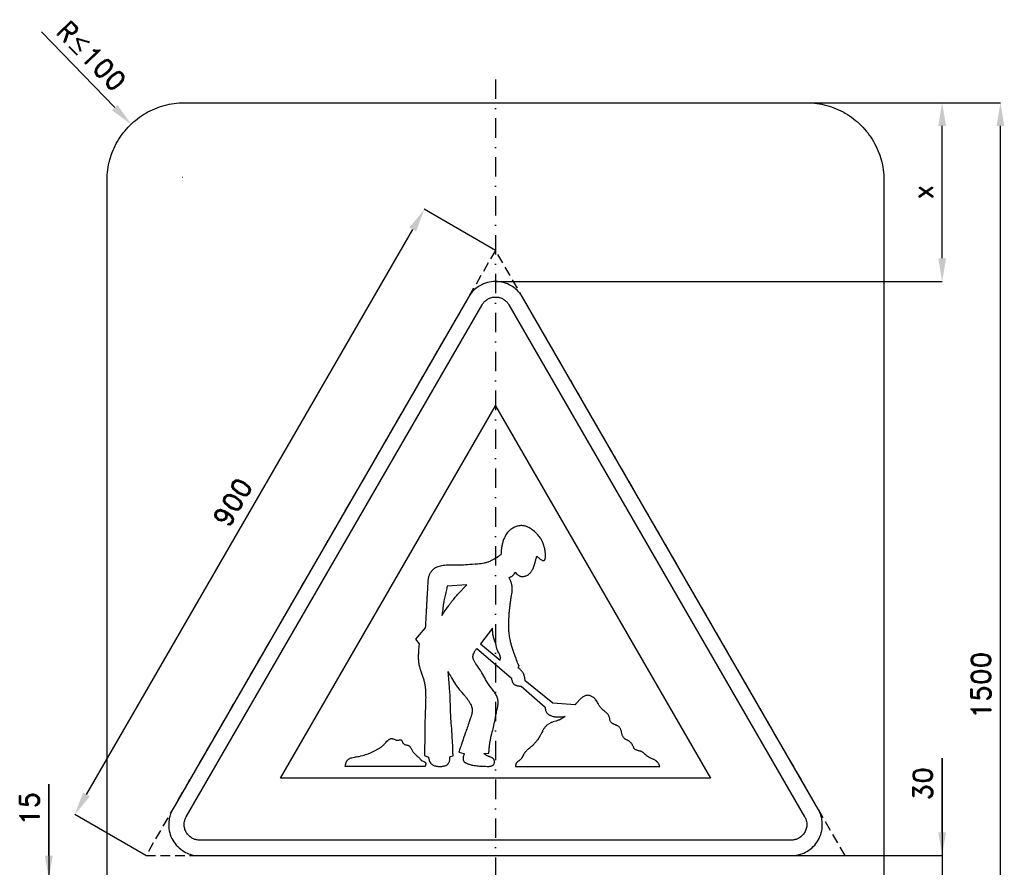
# Model space of a CAD drawing. Header units: millimetres. Extents: x -112 to 1155, y -155 to 1607.
# Tile 2 of 2: x -112 to 1155, y 515 to 1607. Entities that reach past the tile are written whole.
import ezdxf

# ---------------------------------------------------------------- set-up
doc = ezdxf.new("R2010")
doc.units = ezdxf.units.MM
doc.header["$LTSCALE"] = 5
doc.linetypes.add('ČERCHOVANÁX2', pattern=[2, 1, -0.5, 0, -0.5])
doc.linetypes.add('ČÁRKOVANÁX2', pattern=[1.5, 1, -0.5])
doc.layers.add('Kóty', color=2, linetype='Continuous')
doc.layers.add('Značka', color=7, linetype='Continuous')
doc.styles.get("Standard").update_dxf_attribs({"font": 'romand.shx', "height": 25})
doc.dimstyles.get("Standard").update_dxf_attribs({"dimtxt": 25, "dimasz": 30, "dimexe": 0.18, "dimexo": 0.0625, "dimgap": 12.5, "dimtad": 1, "dimdec": 0, "dimzin": 0, "dimdsep": 46, "dimtxsty": 'Standard', "dimcen": 0.09, "dimadec": 0, "dimazin": 0, "dimtfac": 1, "dimtdec": 0, "dimtofl": 0, "dimtmove": 0, "dimatfit": 3, "dimfxl": 1, "dimtolj": 1, "dimtzin": 0, "dimarcsym": 0})

# ---------------------------------------------------------------- blocks, each defined once
blk = doc.blocks.new('*D4')
at = {"layer": 'Defpoints', "color": 0, "transparency": 16777216}
for p in [(900, 1500), (1075, 1500), (500, 1269.7)]:
    blk.add_point(p, dxfattribs=at)
at = {"layer": 'Kóty', "color": 0, "lineweight": -2, "transparency": 16777216}
for p, q in [((900.1, 1500), (1075.2, 1500)), ((1075, 1299.7), (1075, 1470)), ((500.1, 1269.7), (1075.2, 1269.7))]:
    blk.add_line(p, q, dxfattribs=at)
at = {"layer": 'Kóty', "color": 0, "transparency": 16777216}
for points in [[(1070, 1470), (1080, 1470), (1075, 1500)], [(1070, 1299.7), (1080, 1299.7), (1075, 1269.7)]]:
    blk.add_solid(points, dxfattribs=at)
at = {"layer": 'Kóty', "color": 0, "transparency": 16777216, "insert": (1050, 1384.9), "char_height": 25, "attachment_point": 5, "rotation": 90}
blk.add_mtext('\\A1;x', dxfattribs=at)
blk = doc.blocks.new('*D5')
at = {"layer": 'Defpoints', "color": 0, "transparency": 16777216}
for p in [(900, 1500), (1150, 1500), (900, 0)]:
    blk.add_point(p, dxfattribs=at)
at = {"layer": 'Kóty', "color": 0, "lineweight": -2, "transparency": 16777216}
for p, q in [((900.1, 1500), (1150.2, 1500)), ((1150, 30), (1150, 1470)), ((900.1, 0), (1150.2, 0))]:
    blk.add_line(p, q, dxfattribs=at)
at = {"layer": 'Kóty', "color": 0, "transparency": 16777216}
for points in [[(1145, 1470), (1155, 1470), (1150, 1500)], [(1145, 30), (1155, 30), (1150, 0)]]:
    blk.add_solid(points, dxfattribs=at)
at = {"layer": 'Kóty', "color": 0, "transparency": 16777216, "insert": (1125, 750), "char_height": 25, "attachment_point": 5, "rotation": 90}
blk.add_mtext('\\A1;1500', dxfattribs=at)
blk = doc.blocks.new('*D7')
at = {"layer": 'Defpoints', "color": 0, "transparency": 16777216}
for p in [(408.4, 1362.6), (500, 1309.8), (50, 530.4)]:
    blk.add_point(p, dxfattribs=at)
at = {"layer": 'Kóty', "color": 0, "lineweight": -2, "transparency": 16777216}
for p, q in [((499.9, 1309.8), (408.3, 1362.7)), ((-26.6, 609.2), (393.4, 1336.7)), ((49.9, 530.4), (-41.7, 583.3))]:
    blk.add_line(p, q, dxfattribs=at)
at = {"layer": 'Kóty', "color": 0, "transparency": 16777216}
for points in [[(389.1, 1339.2), (397.8, 1334.2), (408.4, 1362.6)], [(-30.9, 611.7), (-22.2, 606.7), (-41.6, 583.2)]]:
    blk.add_solid(points, dxfattribs=at)
at = {"layer": 'Kóty', "color": 0, "transparency": 16777216, "insert": (161.8, 985.4), "char_height": 25, "attachment_point": 5, "rotation": 60}
blk.add_mtext('\\A1;900', dxfattribs=at)

msp = doc.modelspace()

# ---------------------------------------------------------------- linework, layer by layer
at = {"layer": 'Kóty'}
for p, q in [((-84.3, 1591.3), (9.9, 1493.8)), ((96.7, 1404.2), (96.9, 1404.2)), ((96.8, 1404.1), (96.8, 1404.3)), ((1075, 655.8), (1075, 440.3)), ((1075, 560.3), (1075, 655.8)), ((-75, 622.2), (-75, 348.4)), ((-75, 530.3), (-75, 622.2)), ((880.8, 530.3), (1075.2, 530.3))]:
    msp.add_line(p, q, dxfattribs=at)
at = {"layer": 'Kóty', "color": 2}
msp.add_solid([(13.5, 1497.2), (6.3, 1490.3), (30.8, 1472.2)], dxfattribs=at)
at = {"layer": 'Kóty'}
for points in [[(1070, 560.3), (1080, 560.3), (1075, 530.3)], [(-80, 530.3), (-70, 530.3), (-75, 500.3)]]:
    msp.add_solid(points, dxfattribs=at)
at = {"layer": 'Značka', "color": 6, "linetype": 'ČERCHOVANÁX2', "lineweight": 25, "ltscale": 5}
msp.add_line((500, 1530), (500, -30), dxfattribs=at)
at = {"layer": 'Značka', "color": 5}
for points in [[(0, 100), (0, 1400), (0, 1400.4), (0, 1400.8, -0.03218), (0.9, 1413.7, -0.035441), (3.5, 1426.4, -0.03627), (7.7, 1438.7, -0.034417), (13.5, 1450.2, -0.033719), (20.7, 1461, -0.034078), (29.3, 1470.7, -0.034208), (39, 1479.3, -0.034227), (49.8, 1486.5, -0.034051), (61.3, 1492.3, -0.033416), (73.6, 1496.5, -0.034129), (86.3, 1499.1, -0.036746), (99.2, 1500), (99.6, 1500), (100, 1500), (900, 1500), (900.4, 1500), (900.8, 1500, -0.032179), (913.7, 1499.1, -0.035451), (926.4, 1496.5, -0.036282), (938.7, 1492.3, -0.034425), (950.2, 1486.5, -0.033731), (961, 1479.3, -0.034081), (970.7, 1470.7, -0.034214), (979.3, 1461, -0.034229), (986.5, 1450.2, -0.034034), (992.3, 1438.6, -0.033411), (996.5, 1426.4, -0.034122), (999.1, 1413.7, -0.036741), (1000, 1400.8), (1000, 1400.4), (1000, 1400), (1000, 100)], [(915.4, 590.3), (534.6, 1249.7), (533.5, 1251.5), (532.4, 1253.2, 0.055771), (526.8, 1259.5, 0.055989), (520, 1264.3, 0.069574), (510.4, 1268.4, 0.069802), (500, 1269.7, 0.069509), (489.6, 1268.4, 0.067737), (480, 1264.3, 0.055944), (473.1, 1259.5, 0.06112), (467.6, 1253.2), (466.5, 1251.5), (465.4, 1249.7), (84.6, 590.3), (83.7, 588.4, 0.010708), (82.7, 586.6, 0.055713), (80.1, 578.6, 0.055986), (79.3, 570.3, 0.069591), (80.6, 559.9, 0.069764), (84.6, 550.3, 0.069483), (90.9, 542, 0.067773), (99.3, 535.6, 0.055956), (106.9, 532.1, 0.061088), (115.1, 530.5), (117.2, 530.4), (119.3, 530.3), (880.7, 530.3, 0.003589), (882.8, 530.4, 0.010708), (884.9, 530.5, 0.055793), (893.1, 532.2, 0.055986), (900.7, 535.6, 0.069584), (909.1, 541.9, 0.06979), (915.4, 550.3, 0.069499), (919.4, 559.9, 0.067793), (920.7, 570.3, 0.055942), (919.9, 578.7, 0.060954), (917.3, 586.6), (916.3, 588.4), (915.4, 590.3)], [(452.9, 663.7), (459.7, 661.9), (459.5, 661.1, -0.004607), (459.3, 660.3), (459.1, 659.6), (458.9, 658.9, 0.009225), (458.6, 657.9, 0.012602), (458.4, 656.9, 0.020623), (458.3, 655.8, 0.033909), (458.2, 654.8, 0.036645), (458.3, 653.9, 0.042079), (458.5, 653.1, 0.049104), (458.9, 652.2, 0.054094), (459.4, 651.4, 0.047555), (460, 650.8, 0.030376), (460.8, 650.2, 0.022383), (461.7, 649.7), (462.6, 649.3), (463.4, 649), (464.3, 648.6), (465.3, 648.3), (466.3, 648, 0.010188), (468.6, 647.3, 0.011537), (470.9, 646.8), (472.6, 646.5), (474.4, 646.2), (476.1, 646), (477.9, 645.8), (479.4, 645.7), (480.9, 645.6), (483, 645.5), (485.1, 645.4), (487.1, 645.4), (489.1, 645.3, 0.012551), (490.8, 645.3, 0.018141), (492.5, 645.4, 0.025365), (494, 645.6, 0.038662), (495.4, 646, 0.03595), (496.3, 646.4, 0.054593), (497, 646.9, 0.084673), (497.9, 648, 0.06943), (498.5, 649.2, 0.043357), (498.7, 650.2, 0.038015), (498.8, 651.1, 0.042587), (498.6, 652.3, 0.043566), (498.3, 653.4, 0.029669), (498.1, 654, 0.036894), (497.7, 654.6, 0.052648), (497.1, 655.3, 0.045313), (496.4, 655.9, 0.055185), (494.9, 656.7, 0.013243), (493.3, 657.3), (491.8, 657.8, -0.011964), (490.4, 658.4, -0.015763), (489.1, 659, -0.023595), (488, 659.6, -0.016097), (487, 660.3), (486.1, 660.9), (485.6, 661.3), (485.1, 661.7), (491.4, 662.2), (491.4, 662.4), (491.5, 662.6, 0.002457), (491.6, 664.2, 0.003827), (491.7, 665.8, 0.001841), (491.9, 667.6, -0.004718), (492, 669.4, -0.005494), (492.2, 670.9, -0.003118), (492.3, 672.4, -0.002768), (492.5, 673.5, -0.005162), (492.7, 674.7, -0.006224), (492.9, 676.2, -0.002534), (493.2, 677.8, -0.00271), (493.7, 680.4, -0.005711), (494.2, 683, -0.004739), (494.8, 685.3, -0.002114), (495.3, 687.5), (495.8, 689.7), (496.4, 691.9), (496.8, 693.6, 0.003648), (497.3, 695.4, 0.003143), (497.8, 697.6, -0.002888), (498.2, 699.8, -0.002046), (498.7, 701.9, 0.005144), (499.2, 704, 0.005668), (499.6, 705.8, 0.002582), (499.9, 707.5), (500.2, 709.3), (500.6, 711), (500.8, 712.4, -0.002207), (501.1, 713.8, -0.002474), (501.4, 715.6), (501.8, 717.3), (502.1, 718.8), (502.4, 720.2), (502.7, 721.4, 0.004627), (502.9, 722.7, 0.007902), (503.1, 723.8, 0.010127), (503.3, 725, 0.010862), (503.4, 726, 0.015181), (503.4, 726.9, 0.019014), (503.4, 728.1, 0.014484), (503.3, 729.2, 0.031451), (502.9, 731.9, 0.037432), (502, 734.6, 0.029587), (501.1, 736.7, 0.018271), (499.9, 738.8, 0.011728), (498.6, 740.9, 0.00868), (497.2, 742.9), (496, 744.5), (494.8, 746.1), (493.3, 748), (491.9, 750, -0.008971), (490.2, 752.6, -0.009365), (488.6, 755.2), (487.3, 757.3), (486.1, 759.5), (484.9, 761.6), (483.7, 763.8), (482.6, 765.6), (481.5, 767.3, 0.008707), (480.1, 769.6), (478.5, 771.8), (477.2, 773.7), (475.8, 775.6), (474.7, 777.2, -0.011419), (473.7, 778.8, -0.016481), (472.8, 780.4, -0.022533), (472, 782, -0.027602), (471.5, 783.4, -0.041375), (471.1, 784.9, -0.040584), (471, 786.4, -0.029969), (471.1, 787.8, -0.021233), (471.3, 788.8, -0.02826), (471.6, 789.8, -0.026178), (471.9, 790.8, -0.016726), (472.4, 791.7), (472.9, 792.6), (473.5, 793.5), (474, 794.4), (474.6, 795.3), (475.3, 796.2), (476, 797.2), (520.3, 759.4), (520.3, 759.3), (520.4, 759.1), (520.6, 758.2), (520.8, 757.2), (521, 756.4), (521.3, 755.5, 0.011695), (521.5, 754.7, 0.017235), (521.8, 753.9), (522.1, 753.3), (522.4, 752.8, 0.028673), (522.8, 752.1, 0.032098), (523.3, 751.6, 0.046612), (524.2, 750.8, 0.03729), (525.2, 750.2, 0.026525), (526.1, 749.8), (527.1, 749.4), (528.1, 749.2), (529.2, 749), (530.1, 748.8), (530.9, 748.7), (532.1, 748.6), (533.2, 748.5), (564.1, 721.6), (564.1, 720.9, 0.005279), (564.1, 720.2, 0.007638), (564.1, 719.6, 0.011207), (564.2, 719, 0.025566), (564.3, 717.9, 0.03125), (564.6, 716.9, 0.047366), (565.2, 715.5, 0.048674), (566.1, 714.3, 0.044482), (567.1, 713.2, 0.028858), (568.4, 712.2, 0.022461), (569.6, 711.4, 0.026198), (570.9, 710.7, 0.037675), (573.1, 709.9, 0.027165), (575.4, 709.4, 0.017797), (577.2, 709.2, 0.017091), (579.1, 709, 0.014713), (581, 709, 0.010687), (582.9, 709), (584.4, 709.1), (585.9, 709.3), (587.5, 709.5), (589.1, 709.6), (589.4, 709.7), (589.7, 709.7), (589.4, 709.5), (589.2, 709.4), (588.2, 708.7), (587.2, 708, -0.012957), (585.6, 706.9, -0.022135), (583.9, 705.9, -0.025259), (581.8, 705, -0.014432), (579.7, 704.2), (577.9, 703.6), (576.1, 703.1), (574.3, 702.5, 0.009575), (572.5, 701.9, 0.012819), (571.2, 701.4, 0.019885), (569.9, 700.7, 0.025624), (568.3, 699.8, 0.019547), (566.9, 698.8, 0.023506), (565.4, 697.5, 0.033994), (564, 696.1, 0.028055), (562.9, 694.7, 0.015351), (562, 693.2, 0.008478), (561.1, 691.7, 0.006101), (560.3, 690), (559.6, 688.7, -0.0044), (558.9, 687.4, -0.006727), (558, 685.7), (557, 684.1, -0.004711), (555.8, 682, -0.014952), (554.5, 680, -0.014784), (553.3, 678.4, -0.011964), (552.1, 676.8, -0.010141), (550.8, 675.4, -0.009408), (549.4, 673.9, -0.007866), (548.3, 672.8, -0.009051), (547.2, 671.8, -0.007725), (545.6, 670.4), (544.1, 669.1), (543.2, 668.4), (542.4, 667.7), (541.7, 667), (540.9, 666.4), (540.2, 665.7, 0.009304), (539.5, 665), (538.9, 664.5, 0.01179), (538.4, 663.9, 0.015693), (537.8, 663.1, 0.014431), (537.3, 662.3, 0.015877), (536.6, 661.2, 0.01038), (535.9, 660), (535.4, 659), (534.9, 658, -0.00799), (534.4, 657.1, -0.013197), (533.9, 656.2, -0.015167), (533.4, 655.5, -0.021011), (532.9, 654.8, -0.043617), (531.7, 653.6, -0.034161), (530.3, 652.6), (529.5, 652.1, 0.017369), (528.6, 651.5, 0.027951), (528, 651, 0.034963), (527.4, 650.4, 0.042387), (526.8, 649.6, 0.044497), (526.4, 648.8, 0.035129), (526.2, 648, 0.025568), (526, 647.2, 0.018897), (525.9, 646.3, 0.006274), (525.9, 645.3), (711.5, 645.3, 0.014755), (711.1, 646.6, 0.045517), (710.6, 647.9, 0.026057), (710.1, 648.6, 0.011407), (709.7, 649.2, 0.010185), (708.8, 650.3, 0.015247), (707.9, 651.3, 0.01324), (707.3, 651.9, 0.019811), (706.7, 652.4, 0.03551), (705.5, 653.2, 0.020644), (704.2, 654, 0.009218), (703.1, 654.5, 0.005126), (701.9, 655), (700.8, 655.5), (699.7, 656, -0.007878), (698.8, 656.4, -0.014349), (697.9, 656.9, -0.017607), (696.8, 657.5, -0.008708), (695.8, 658.2, -0.007274), (694.8, 658.9, -0.013539), (693.9, 659.6, -0.01029), (693.2, 660.3), (692.4, 661), (691.7, 661.6, 0.00804), (690.9, 662.3, 0.008264), (690.3, 662.8, 0.008049), (689.7, 663.3, 0.018926), (688.8, 663.8, 0.037786), (688, 664.3, 0.037857), (686.9, 664.7, 0.011689), (685.9, 664.9, -0.00617), (684.2, 665.4, -0.014365), (682.5, 665.9, -0.030121), (681.1, 666.4, -0.064563), (679.9, 667.1, -0.056795), (679, 667.9, -0.033834), (678.3, 668.9, -0.017852), (677.7, 669.9, -0.009877), (677.2, 670.9), (676.7, 671.9, 0.005635), (676.2, 672.9, 0.009618), (675.8, 673.7, 0.013919), (675.4, 674.5, 0.024116), (674.7, 675.4, 0.034609), (674, 676.2, 0.04031), (673, 677.1, 0.026054), (672, 677.8, 0.013068), (671, 678.3, 0.006087), (670, 678.9), (669, 679.3, -0.007352), (668, 679.9, -0.012665), (667.3, 680.3, -0.021847), (666.6, 680.7, -0.03035), (665.9, 681.4, -0.028829), (665.2, 682.1, -0.043472), (664.2, 683.3, -0.041781), (663.5, 684.7, -0.0316), (663, 686.2, -0.011115), (662.6, 687.8), (662.2, 689.4, 0.007921), (661.8, 690.9, 0.017769), (661.4, 692.3, 0.035058), (660.9, 693.6, 0.044138), (660.1, 694.9, 0.041863), (659.1, 696, 0.037223), (658, 696.9, 0.033846), (656.8, 697.7, 0.023827), (655.6, 698.3, 0.007773), (654.3, 698.8), (653, 699.3, -0.010463), (651.7, 699.9, -0.023303), (650.6, 700.5, -0.044979), (649.5, 701.2, -0.070249), (648.4, 702.5, -0.069116), (647.6, 704.1, -0.041663), (647.2, 705.5), (647, 706.9, 0.02229), (646.6, 708.3, 0.026934), (646.2, 709.7, 0.036752), (645.5, 711.2, 0.043991), (644.5, 712.6, 0.033199), (643.5, 713.7, 0.017899), (642.5, 714.6, 0.008402), (641.3, 715.5), (640.2, 716.4), (639.2, 717.1, -0.011103), (638.3, 717.9, -0.017033), (637.3, 718.8, -0.014314), (636.3, 719.9, -0.017704), (635.2, 721.1, -0.022779), (634.2, 722.5, -0.016605), (633.5, 723.6, -0.007063), (632.8, 724.9), (632.1, 726.1), (631.4, 727.4, 0.018024), (630, 729.7, 0.04051), (628.4, 731.8, 0.020541), (627.7, 732.6, 0.017457), (626.8, 733.4, 0.013648), (626.1, 734, 0.013491), (625.3, 734.5, 0.027966), (623.8, 735.4, 0.037399), (622.3, 736.1, 0.021833), (621.4, 736.4, 0.02156), (620.6, 736.6, 0.053846), (618.5, 736.8, 0.062857), (616.3, 736.5, 0.050514), (614.6, 735.9, 0.032659), (613, 735, 0.026946), (611.2, 733.6, 0.020006), (609.4, 732.2, 0.013948), (607.8, 730.6, 0.009298), (606.3, 729, 0.006086), (604.7, 727.1), (603.1, 725.3), (602.9, 725), (602.6, 724.7), (574, 726.7), (538.3, 755.4), (538.2, 755.5), (538.2, 755.7), (538.1, 756.7), (537.9, 757.7), (537.8, 758.6), (537.6, 759.6, 0.013607), (537.3, 761.2, 0.020476), (536.9, 762.8, 0.016321), (536.6, 763.7, 0.022894), (536.2, 764.5, 0.030394), (535.7, 765.6, 0.021117), (534.9, 766.6), (534.3, 767.4), (533.6, 768.2), (532.9, 768.9), (532.2, 769.7), (531.6, 770.3), (530.9, 770.9), (530.2, 771.6), (529.4, 772.4), (530.4, 774.4), (529.9, 775.6), (529.4, 776.8), (528.9, 777.7), (528.5, 778.7), (527.8, 780.5), (527.1, 782.3), (526.7, 783.3), (526.4, 784.3), (525.2, 787.4), (524, 790.5), (523.1, 793.2, -0.004826), (522.2, 795.8, -0.005769), (521.3, 798.5, -0.006372), (520.6, 801.1, -0.006559), (520, 803.3, -0.009082), (519.5, 805.5, -0.00948), (519, 808.2), (518.5, 810.9, -0.002941), (518, 814.2, -0.010871), (517.5, 817.6, -0.010928), (517.3, 820.4, -0.007861), (517.1, 823.2, -0.006333), (517, 826, -0.006313), (517, 828.8, -0.005174), (517.1, 831, -0.005559), (517.1, 833.3, -0.005075), (517.3, 836, -0.001014), (517.5, 838.8, -0.000366), (517.7, 841.8, -0.003322), (517.9, 844.8, -0.003667), (518.2, 847.3, -0.002984), (518.4, 849.7, -0.002198), (518.7, 852.2, -0.001228), (519, 854.7, -0.001811), (519.3, 856.7, -0.004285), (519.6, 858.7, -0.005016), (519.9, 861.1, -0.001614), (520.3, 863.4), (520.7, 865.2), (521, 867, 0.003785), (521.2, 868.4, 0.008162), (521.4, 869.8, 0.010614), (521.5, 871.2, 0.01109), (521.6, 872.6, 0.009861), (521.6, 873.7, 0.011718), (521.6, 874.8, 0.014909), (521.5, 876.2, 0.013397), (521.3, 877.6, 0.012728), (521.1, 878.9, 0.014357), (520.8, 880.2, 0.011782), (520.5, 881.3), (520.1, 882.3), (519.7, 883.4), (519.3, 884.5), (518.9, 885.4), (518.5, 886.3), (518.1, 887.2), (517.7, 888.2), (517.6, 888.3), (517.5, 888.5), (518, 888.7), (518.4, 888.9), (519.3, 889.2), (520, 889.6), (520.7, 889.9), (521.3, 890.3, 0.058077), (522.9, 891.7, 0.039043), (524.2, 893.4), (524.8, 894.4), (525.3, 895.4), (525.6, 895.1), (525.8, 894.8), (526.8, 893.8), (527.8, 892.8, 0.024494), (528.8, 891.8, 0.032182), (530, 891), (530.7, 890.6), (531.4, 890.3, 0.041962), (532.7, 889.9, 0.037816), (533.9, 889.8), (535.1, 889.7), (536.2, 889.9, 0.040971), (538.3, 890.3, 0.038703), (540.2, 891.1), (541.3, 891.7), (542.3, 892.3, 0.033841), (543.8, 893.5, 0.031862), (545.1, 894.8, 0.0238), (546, 896, 0.020097), (546.8, 897.3, 0.016699), (547.6, 898.7, 0.013191), (548.3, 900.1, 0.0191), (549.3, 902.6, 0.016172), (550.2, 905.3, 0.00835), (550.9, 907.7), (551.5, 910.1, -0.004391), (552, 912), (552.6, 913.9), (552.9, 914.9), (553.2, 915.9), (553.7, 915.5), (554.1, 915.1), (554.9, 914.5), (555.6, 913.9), (556.6, 913.1), (557.6, 912.3), (558.4, 911.6), (559.4, 911.1), (560, 910.7), (560.7, 910.4, 0.052655), (561.4, 910.3, 0.09234), (562.1, 910.3, 0.090887), (562.7, 910.6, 0.075054), (563.2, 911, 0.078725), (563.6, 911.7, 0.038414), (563.9, 912.5, 0.033908), (564.2, 914.2, 0.023072), (564.3, 915.8, 0.018803), (564.3, 917.9, 0.013246), (564.2, 919.9, 0.007949), (564, 921.4, 0.008092), (563.8, 923, 0.009482), (563.5, 924.9, 0.007833), (563.1, 926.8, 0.01443), (562.4, 929.6, 0.022895), (561.5, 932.4, 0.019315), (560.7, 934.3, 0.018691), (559.8, 936.2, 0.016809), (558.8, 937.9, 0.016343), (557.7, 939.5), (556.8, 940.7), (555.8, 941.9), (554.5, 943.4), (553.2, 944.8), (551.7, 946.3), (550.1, 947.7), (548.7, 948.9), (547.3, 950.1), (545.8, 951.1), (544.3, 952.1), (543, 952.8), (541.7, 953.5), (540, 954.2, 0.026923), (538.3, 954.7), (536.7, 955), (535.1, 955.2), (533.8, 955.3), (532.5, 955.3), (531.2, 955.2), (529.9, 955, 0.030134), (527.7, 954.5, 0.025297), (525.6, 953.8, 0.027118), (523.3, 952.7, 0.029133), (521.1, 951.4, 0.02264), (519.4, 950.2, 0.0204), (517.9, 948.9, 0.019197), (516.5, 947.5, 0.019081), (515.2, 945.9), (514.2, 944.6), (513.3, 943.3, 0.017075), (512.3, 941.6, 0.017704), (511.4, 939.7, 0.021507), (510.4, 937.3, 0.016606), (509.6, 934.7, 0.011235), (509, 932.6, 0.010063), (508.5, 930.4, 0.008788), (508.1, 928.2, 0.007173), (507.8, 926, 0.004504), (507.5, 924.3, 0.003169), (507.3, 922.5, 0.002343), (507.1, 920.2), (506.9, 917.9), (506, 917.3), (505.2, 916.7), (503.3, 915.3), (501.3, 914, -0.012957), (497.5, 911.8, -0.022399), (493.6, 909.8, -0.027444), (489.6, 908.1, -0.028717), (485.4, 907, -0.022044), (481.4, 906.3, -0.011381), (477.4, 905.8), (473.8, 905.5), (470.1, 905.3), (467.1, 905.1), (464, 904.9), (461.4, 904.8), (458.8, 904.6), (456.3, 904.5), (453.7, 904.4), (451.6, 904.3), (449.6, 904.3), (447.3, 904.3), (445.1, 904.2), (442.1, 904.3), (439.2, 904.3), (437, 904.2), (434.9, 904.1), (432.8, 904), (430.7, 903.7), (429.1, 903.3), (427.4, 902.9, 0.03367), (424.4, 901.7, 0.035377), (421.6, 900.2, 0.025346), (420.1, 899.1, 0.035348), (418.7, 897.9, 0.030306), (417.6, 896.7, 0.019715), (416.7, 895.4, 0.022124), (415.6, 893.6, 0.029965), (414.8, 891.8, 0.025323), (414.2, 890.2, 0.017902), (413.7, 888.5, 0.013873), (413.4, 886.7, 0.011994), (413.1, 884.9, 0.015053), (412.8, 881.7, 0.004423), (412.6, 878.4, -0.001263), (412.3, 871.6, -0.000203), (411.9, 864.9, 0.000138), (411.6, 859.4, -0.000117), (411.3, 853.9, -0.000182), (411, 848.5, -0.000073), (410.7, 843.1), (410.5, 838.8, -0.000192), (410.2, 834.5), (409.9, 830, 0.000499), (409.7, 825.4), (409.6, 824.6), (409.6, 823.8), (396.9, 809.1), (401.7, 803), (401.7, 802.6), (401.7, 802.2, 0.002524), (401.3, 799.2, 0.003484), (401.1, 796.3, 0.004683), (400.8, 793.5, 0.00656), (400.7, 790.7, 0.008475), (400.6, 787.9, 0.010576), (400.6, 785.2, 0.022579), (400.9, 780.2, 0.026897), (401.7, 775.4, 0.019865), (402.7, 771.5, 0.011979), (404, 767.7), (405.7, 762.8, -0.015369), (407.3, 757.9, -0.021048), (408.5, 753.2, -0.018509), (409.3, 748.4, -0.013208), (409.7, 744.4, -0.010544), (410, 740.3, -0.008396), (410.1, 736.2, -0.006553), (410.1, 732.2, -0.003749), (410, 728.9, -0.002186), (409.9, 725.6, -0.001038), (409.8, 721.4, 0.000385), (409.6, 717.3, 0.001942), (409.4, 710.4, 0.002091), (409.2, 703.5, 0.001624), (409.1, 697.8, 0.001283), (409, 692, 0.001007), (408.9, 686.3, 0.000798), (408.9, 680.6, 0.000511), (408.9, 676.1), (408.8, 671.5, 0.000402), (408.8, 665.4), (408.8, 659.2), (413.7, 657.2), (413.9, 656.1), (414.2, 655.1, 0.019711), (414.8, 652.8, 0.055854), (415.8, 650.7, 0.038848), (416.5, 649.6, 0.036635), (417.3, 648.6, 0.050604), (418.9, 647.4, 0.043174), (420.6, 646.5, 0.042147), (422.7, 645.8, 0.035544), (424.9, 645.4), (426.2, 645.3), (427.6, 645.3), (429.3, 645.3, 0.020216), (431, 645.3, 0.020545), (432.4, 645.5, 0.018869), (433.8, 645.8, 0.045671), (436.1, 646.5, 0.083756), (438.1, 647.8, 0.040186), (438.9, 648.5, 0.029899), (439.5, 649.3, 0.044052), (440.4, 650.9, 0.048063), (440.9, 652.6, 0.038288), (441.2, 654.4, 0.009392), (441.4, 656.2, -0.001986), (441.4, 657.2, -0.000666), (441.5, 658.2), (445.3, 658.7), (445.3, 659.6), (445.3, 660.5, 0.00387), (445.2, 663), (445.1, 665.6), (445, 668), (445, 670.5), (444.9, 672.9), (444.8, 675.3), (444.7, 677.3), (444.6, 679.2), (444.4, 681.7), (444.3, 684.1), (444.2, 686.5, 0.00333), (444, 688.8, 0.003604), (443.9, 690.8), (443.7, 692.8), (443.6, 694.8), (443.4, 696.8), (443.2, 698.3), (443.1, 699.9), (442.9, 701.9, -0.002759), (442.8, 703.9, -0.006103), (442.5, 708, -0.003022), (442.3, 712.1, -0.001256), (442.2, 715.5, -0.001283), (442.1, 718.9), (442, 722.4), (441.9, 725.8), (441.8, 728.5), (441.8, 731.3, 0.001407), (441.7, 734.7, 0.006886), (441.5, 738.1, 0.006666), (441.3, 741.6), (441, 745.1), (440.7, 748), (440.5, 750.9), (440.2, 753.9), (440, 756.8), (439.8, 759.1), (439.6, 761.5), (439.3, 763.9), (439.1, 766.4), (439, 766.8), (439, 767.3), (439.2, 766.9), (439.3, 766.6), (439.7, 765.9), (440.1, 765.2), (441, 763.5), (441.9, 761.8), (443.2, 759.5), (444.5, 757.2), (445.9, 754.9), (447.4, 752.7), (448.6, 750.8), (449.9, 749, 0.008537), (451.6, 746.7), (453.4, 744.5, 0.005942), (456.4, 740.9), (459.4, 737.5, -0.006941), (461.8, 734.5, -0.012747), (464.1, 731.5, -0.019176), (466.2, 728.5, -0.028085), (467.9, 725.4, -0.03283), (469.1, 722.6, -0.045643), (469.8, 719.7, -0.039698), (470, 717.2, -0.034335), (469.8, 714.8, -0.0155), (469.6, 713.5, -0.013656), (469.4, 712.3, -0.012521), (469, 711.1, -0.011717), (468.7, 709.9, -0.006459), (468.3, 708.8), (467.9, 707.7, 0.007518), (467, 705.3), (466.2, 702.8, -0.003234), (465.5, 700.8), (464.8, 698.9), (464.2, 696.9), (463.5, 695), (462.9, 693.4), (462.4, 691.8), (461.7, 689.9), (461, 687.9), (460, 685.1), (459, 682.2), (458.2, 679.9), (457.4, 677.5), (456.6, 675.2), (455.8, 672.8), (455.2, 670.9, 0.00345), (454.6, 669, 0.005521), (453.7, 666.4, 0.001825), (452.9, 663.7)], [(430.9, 839.6), (432.5, 841.8), (434.1, 844.1), (436.7, 847.9), (439.3, 851.7, -0.005759), (441.8, 855, -0.006788), (444.3, 858.3, -0.009687), (448.2, 863.1, -0.007273), (452.3, 867.8), (455.7, 871.5), (459.1, 875.1), (461.1, 877.1), (463, 879.1), (438, 877.4), (437.4, 875.1), (436.9, 872.8), (436, 869.1), (435.1, 865.4, 0.003436), (434.3, 862, 0.009354), (433.7, 858.6, 0.010586), (433, 854.4, 0.001682), (432.4, 850.2, -0.00219), (432, 846.8, -0.002052), (431.5, 843.4), (431.2, 841.5), (430.9, 839.6)], [(480.8, 803), (506.1, 782.2, 0.002932), (506.2, 782.9, 0.008845), (506.2, 783.5, 0.015801), (506.3, 784.6, 0.008135), (506.3, 785.7, 0.013954), (506.2, 786.5, 0.03519), (506.1, 787.4, 0.038091), (505.9, 788.2, 0.025458), (505.5, 789, 0.023065), (504.9, 790.3), (504.1, 791.5), (503.4, 792.7, -0.021409), (502.8, 793.9, -0.019388), (502.4, 794.9, -0.015797), (502, 796, -0.01734), (501.6, 797.7, -0.005741), (501.2, 799.4), (500.9, 801, 0.010602), (500.5, 802.5, 0.014941), (500, 804.4, 0.00936), (499.3, 806.3), (498.8, 807.8), (498.3, 809.3, -0.015923), (497.5, 811.5, -0.018533), (497, 813.8, -0.019001), (496.6, 816.3, -0.015871), (496.4, 818.7, -0.005437), (496.3, 819.7, -0.004913), (496.3, 820.6, -0.004365), (496.2, 821.9), (496.2, 823.1), (480.8, 803)], [(409.6, 645.3), (306.5, 645.3), (306.8, 646.4), (307, 647.5), (307.3, 648.3), (307.5, 649.2, -0.011209), (307.8, 650.1, -0.014862), (308.1, 650.9), (308.3, 651.5), (308.6, 652.1, -0.025403), (309.1, 652.8, -0.028226), (309.6, 653.4, -0.055961), (310.8, 654.6, -0.045639), (312.3, 655.5, -0.032455), (313.7, 656.1), (315.1, 656.5), (316.7, 656.9), (318.4, 657.2), (319.7, 657.5), (321.1, 657.7), (322.8, 657.9), (324.5, 658.2), (326.8, 658.7), (329.1, 659.3), (330.9, 659.8), (332.8, 660.4, 0.011795), (335.9, 661.6), (339, 662.8), (342.4, 664.4, 0.010432), (345.9, 666, 0.0151), (349, 667.7, 0.024161), (351.9, 669.6, 0.025924), (354.6, 671.8, 0.020601), (357.2, 674.2), (358.3, 675.4), (359.4, 676.6), (360.3, 677.6), (361.3, 678.5), (362.3, 679.4, -0.0269), (363.3, 680.1, -0.04625), (364.5, 680.8, -0.081557), (365.8, 681.1), (366.4, 681.1), (367, 681.1, -0.040481), (368.2, 680.7), (369.4, 680.3), (370.8, 679.7, 0.037337), (372.1, 679.2), (373, 679.1), (373.9, 679, 0.038667), (375.1, 679.1), (376.4, 679.4), (377.3, 679.5, -0.094403), (378.2, 679.4), (378.5, 679.3), (378.9, 679.1), (379.2, 678.9), (379.4, 678.6, -0.051562), (379.6, 678.2), (379.8, 677.8), (380.1, 676.9, 0.029541), (380.4, 676, 0.042252), (380.8, 675.3, 0.048289), (381.4, 674.7, 0.066781), (382.3, 673.9, 0.052084), (383.4, 673.4), (384.2, 673.2), (384.9, 673), (386.4, 672.7, -0.048139), (387.8, 672.2, -0.049062), (388.8, 671.6, -0.047122), (389.7, 670.9, -0.034687), (390.3, 670.1, -0.022899), (390.9, 669.3), (391.4, 668.5), (391.9, 667.6), (392.3, 666.8), (392.6, 666.1), (393.1, 665.2, 0.017455), (393.6, 664.3, 0.030358), (394.6, 663, 0.021262), (395.7, 661.8), (396.6, 660.9), (397.5, 660.1), (398.5, 659.2), (399.5, 658.4), (400.2, 657.7), (401, 657), (401.9, 656.1, -0.02956), (402.8, 655.2), (403.3, 654.5), (403.8, 653.8, 0.029008), (404.3, 653.2, 0.041255), (404.8, 652.8, 0.051673), (405.7, 652.3), (406.7, 651.9), (407.6, 651.6), (408.4, 651.2), (408.8, 651), (409.1, 650.8, -0.068198), (409.7, 650.3, -0.092524), (410, 649.6, -0.054556), (410.1, 649.2, -0.031966), (410.2, 648.7, -0.022601), (410.2, 648.2, -0.018052), (410.1, 647.7, -0.01298), (410, 647.1, -0.007731), (409.9, 646.6), (409.8, 646), (409.6, 645.3)]]:
    msp.add_lwpolyline(points, format="xyb", dxfattribs=at)
at = {"layer": 'Značka', "color": 6, "linetype": 'ČÁRKOVANÁX2', "ltscale": 2.5}
msp.add_lwpolyline([(950, 530.4), (500, 1309.8), (50, 530.4)], close=True, dxfattribs=at)
at = {"layer": 'Značka', "color": 1}
msp.add_lwpolyline([(880.7, 550.3), (119.3, 550.3), (118.2, 550.3), (117.2, 550.4, -0.055813), (113.1, 551.2, -0.055979), (109.3, 553, -0.069538), (105.1, 556.1, -0.069782), (102, 560.3, -0.069504), (99.9, 565.1, -0.067815), (99.3, 570.3, -0.055933), (99.7, 574.5, -0.060877), (101, 578.4), (101.5, 579.4), (102, 580.3), (482.7, 1239.7), (483.2, 1240.6), (483.8, 1241.5, -0.05589), (486.6, 1244.6, -0.056046), (490, 1247, -0.069574), (494.8, 1249.1, -0.069746), (500, 1249.7, -0.069428), (505.2, 1249.1, -0.067765), (510, 1247, -0.055991), (513.4, 1244.6, -0.061162), (516.2, 1241.5), (516.8, 1240.6), (517.3, 1239.7), (898, 580.3), (898.5, 579.4), (899, 578.4, -0.055641), (900.3, 574.5, -0.055927), (900.7, 570.3, -0.069571), (900.1, 565.1, -0.069822), (898, 560.3, -0.069538), (894.9, 556.1, -0.06774), (890.7, 553, -0.055927), (886.9, 551.2, -0.061129), (882.8, 550.4, -0.012198), (881.8, 550.3, -0.004028), (880.7, 550.3)], format="xyb", dxfattribs=at)
msp.add_lwpolyline([(223.2, 630.3), (500, 1109.7), (776.8, 630.3), (223.2, 630.3)], dxfattribs=at)

# ---------------------------------------------------------------- texts
at = {"layer": 'Kóty', "char_height": 25, "attachment_point": 5}
for s, insert, rotation in [('\\A1;R{\\A0;≤}100', (-20, 1560.3), 314.1106), ('\\A1;30', (1050, 623), 90), ('\\A1;15', (-100, 591.2), 90)]:
    msp.add_mtext(s, dxfattribs=dict(at, insert=insert, rotation=rotation))

# ---------------------------------------------------------------- dimensions: what is measured, and where the dimension line sits
at = {"layer": 'Kóty'}
dim = msp.add_linear_dim(base=(1075, 1500), p1=(500, 1269.7), p2=(900, 1500), angle=90, text='x', dimstyle='Standard', dxfattribs=at)
dim.commit()
dim.dimension.update_dxf_attribs({"geometry": '*D4', "text_midpoint": (1050, 1384.9)})
dim = msp.add_linear_dim(base=(1150, 1500), p1=(900, 0), p2=(900, 1500), angle=90, dimstyle='Standard', dxfattribs=at)
dim.commit()
dim.dimension.update_dxf_attribs({"geometry": '*D5', "text_midpoint": (1125, 750)})
dim = msp.add_aligned_dim(p1=(50, 530.4), p2=(500, 1309.8), distance=105.7, dimstyle='Standard', dxfattribs=at)
dim.commit()
dim.dimension.update_dxf_attribs({"geometry": '*D7', "text_midpoint": (161.8, 985.4)})

doc.saveas('drawing.dxf')
